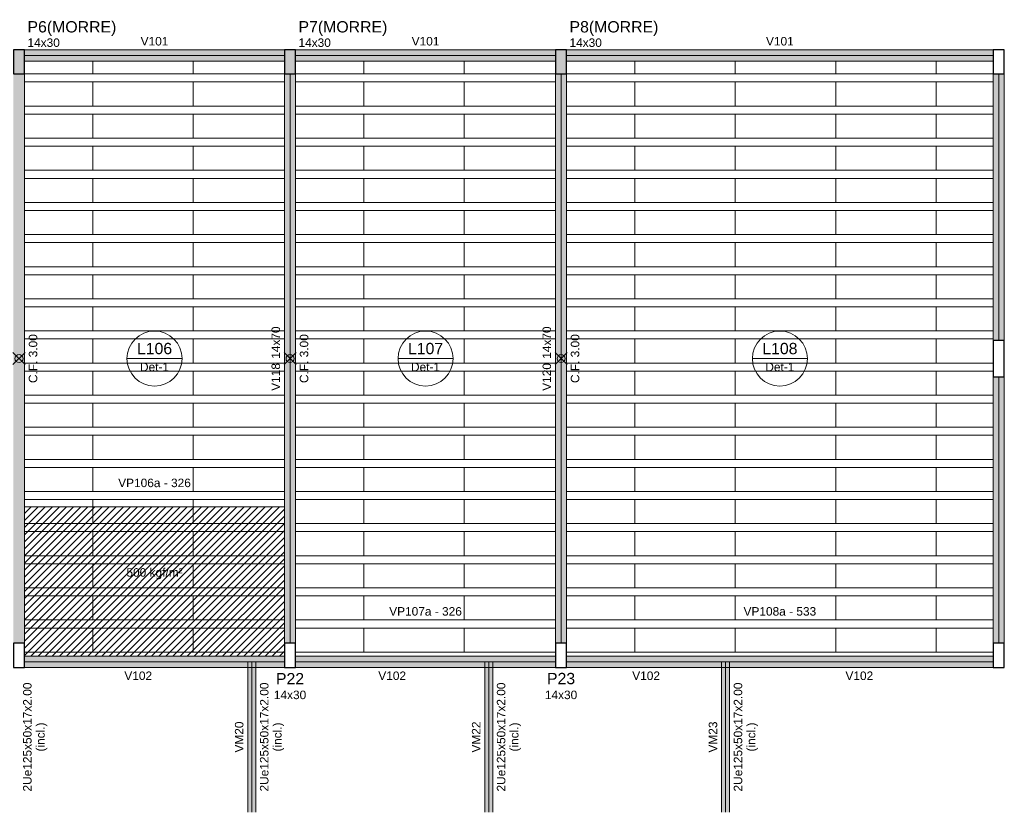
# Model space of a CAD drawing. Header units: millimetres. Extents: x 10906 to 25863, y 1966 to 4861.
# Tile 95 of 163: x 11477 to 11502, y 2960 to 2980. Entities that reach past the tile are written whole.
import ezdxf

# ---------------------------------------------------------------- set-up
doc = ezdxf.new("R2010")
doc.units = ezdxf.units.MM
for name, color, linetype, lineweight in [('CR-Paredes', 7, 'Continuous', 5), ('CR-Textos dos elementos', 4, 'Continuous', 30), ('FO-Contraflechas', 7, 'Continuous', 5), ('FO-Eixos', 5, 'Continuous', 5), ('FO-Hachura pilar que morre', 106, 'Continuous', 5), ('FO-Hachura viga', 41, 'Continuous', 5), ('FO-Hachura viga genérica inclinada', 243, 'Continuous', 5), ('FO-Hachuras das lajes', 1, 'Continuous', 20), ('FO-Pilares', 4, 'Continuous', 30), ('FO-Textos das lajes', 3, 'Continuous', 20), ('FO-Textos das vigas', 7, 'Continuous', 5), ('FO-Textos dos pilares', 7, 'Continuous', 5), ('FO-Vigas', 1, 'Continuous', 20), ('FO-Vigas genéricas', 1, 'Continuous', 20)]:
    doc.layers.add(name, color=color, linetype=linetype, lineweight=lineweight)
doc.styles.add('Arial', font='arial.ttf')

msp = doc.modelspace()

# ---------------------------------------------------------------- hatches: boundary and pattern name
at = {"layer": 'CR-Paredes', "linetype": 'Continuous'}
h = msp.add_hatch(dxfattribs=at)
h.set_pattern_fill('ANSI31', color=256, style=0)
h.set_pattern_definition([(45, (11419.78654, 2929.25891), (-0.08838835, 0.08838835), [])])
h.paths.add_polyline_path([(11477.42654, 2963.89891), (11483.89654, 2963.89891), (11483.89654, 2967.61391), (11477.42654, 2967.61391), (11477.42654, 2963.89891)])
at = {"layer": 'FO-Hachura pilar que morre', "linetype": 'Continuous'}
for points in [[(11477.14654, 2978.39891), (11477.28654, 2978.39891), (11477.42654, 2978.39891), (11477.42654, 2978.69891), (11477.42654, 2978.99891), (11477.28654, 2978.99891), (11477.14654, 2978.99891), (11477.14654, 2978.69891)], [(11483.89654, 2978.39891), (11484.03654, 2978.39891), (11484.17654, 2978.39891), (11484.17654, 2978.69891), (11484.17654, 2978.99891), (11484.03654, 2978.99891), (11483.89654, 2978.99891), (11483.89654, 2978.69891)], [(11490.64654, 2978.39891), (11490.78654, 2978.39891), (11490.92654, 2978.39891), (11490.92654, 2978.69891), (11490.92654, 2978.99891), (11490.78654, 2978.99891), (11490.64654, 2978.99891), (11490.64654, 2978.69891)]]:
    msp.add_hatch(color=256, dxfattribs=at).paths.add_polyline_path(points)
at = {"layer": 'FO-Hachura viga', "linetype": 'Continuous'}
for points in [[(11483.89654, 2978.99891), (11483.89654, 2978.99891), (11477.42654, 2978.99891), (11477.42654, 2978.71891), (11483.89654, 2978.71891), (11483.89654, 2978.99891)], [(11490.64654, 2978.99891), (11490.64654, 2978.99891), (11484.17654, 2978.99891), (11484.17654, 2978.71891), (11490.64654, 2978.71891), (11490.64654, 2978.99891)], [(11501.54654, 2978.99891), (11501.54654, 2978.99891), (11490.92654, 2978.99891), (11490.92654, 2978.71891), (11501.54654, 2978.71891), (11501.54654, 2978.99891)], [(11477.42654, 2978.39891), (11477.42654, 2978.39891), (11477.14654, 2978.39891), (11477.14654, 2964.21891), (11477.42654, 2964.21891), (11477.42654, 2978.39891)], [(11484.17654, 2978.39891), (11484.17654, 2978.39891), (11483.89654, 2978.39891), (11483.89654, 2964.21891), (11484.17654, 2964.21891), (11484.17654, 2978.39891)], [(11490.92654, 2978.39891), (11490.92654, 2978.39891), (11490.64654, 2978.39891), (11490.64654, 2964.21891), (11490.92654, 2964.21891), (11490.92654, 2978.39891)], [(11501.82654, 2978.39891), (11501.82654, 2978.39891), (11501.54654, 2978.39891), (11501.54654, 2971.75891), (11501.82654, 2971.75891), (11501.82654, 2978.39891)], [(11501.82654, 2970.85891), (11501.82654, 2970.85891), (11501.54654, 2970.85891), (11501.54654, 2964.21891), (11501.82654, 2964.21891), (11501.82654, 2970.85891)], [(11483.08454, 2963.89891), (11483.08454, 2963.89891), (11477.42654, 2963.89891), (11477.42654, 2963.61891), (11483.08454, 2963.61891), (11483.08454, 2963.89891)], [(11483.89654, 2963.89871), (11483.89654, 2963.89871), (11483.08454, 2963.89871), (11483.08454, 2963.61891), (11483.89654, 2963.61891), (11483.89654, 2963.89871)], [(11488.98454, 2963.89891), (11488.98454, 2963.89891), (11484.17654, 2963.89891), (11484.17654, 2963.61891), (11488.98454, 2963.61891), (11488.98454, 2963.89891)], [(11490.64654, 2963.89891), (11490.64654, 2963.89891), (11488.98454, 2963.89891), (11488.98454, 2963.61891), (11490.64654, 2963.61891), (11490.64654, 2963.89891)], [(11494.88454, 2963.89891), (11494.88454, 2963.89891), (11490.92654, 2963.89891), (11490.92654, 2963.61891), (11494.88454, 2963.61891), (11494.88454, 2963.89891)], [(11501.54654, 2963.89891), (11501.54654, 2963.89891), (11494.88454, 2963.89891), (11494.88454, 2963.61891), (11501.54654, 2963.61891), (11501.54654, 2963.89891)]]:
    msp.add_hatch(color=256, dxfattribs=at).paths.add_polyline_path(points)
at = {"layer": 'FO-Hachura viga genérica inclinada', "linetype": 'Continuous'}
for points in [[(11483.18454, 2963.75891), (11483.18454, 2963.75891), (11482.98454, 2963.75891), (11482.98454, 2960.00891), (11483.18454, 2960.00891), (11483.18454, 2963.75891)], [(11489.08454, 2963.75891), (11489.08454, 2963.75891), (11488.88454, 2963.75891), (11488.88454, 2960.00891), (11489.08454, 2960.00891), (11489.08454, 2963.75891)], [(11494.98454, 2963.75891), (11494.98454, 2963.75891), (11494.78454, 2963.75891), (11494.78454, 2960.00891), (11494.98454, 2960.00891), (11494.98454, 2963.75891)]]:
    msp.add_hatch(color=256, dxfattribs=at).paths.add_polyline_path(points)

# ---------------------------------------------------------------- linework, layer by layer
at = {"layer": 'CR-Paredes'}
msp.add_lwpolyline([(11477.42654, 2963.89891), (11483.89654, 2963.89891), (11483.89654, 2967.61391), (11477.42654, 2967.61391), (11477.42654, 2963.89891)], close=True, dxfattribs=at)
at = {"layer": 'FO-Contraflechas'}
for p, q in [((11477.13654, 2971.15891), (11477.43654, 2971.45891)), ((11477.43654, 2971.15891), (11477.13654, 2971.45891)), ((11483.88654, 2971.15891), (11484.18654, 2971.45891)), ((11484.18654, 2971.15891), (11483.88654, 2971.45891)), ((11490.63654, 2971.15891), (11490.93654, 2971.45891)), ((11490.93654, 2971.15891), (11490.63654, 2971.45891))]:
    msp.add_line(p, q, dxfattribs=at)
for centre in [(11477.28654, 2971.30891), (11484.03654, 2971.30891), (11490.78654, 2971.30891)]:
    msp.add_circle(centre, 0.1, dxfattribs=at)
at = {"layer": 'FO-Eixos'}
for p, q in [((11477.42654, 2978.85891), (11483.89654, 2978.85891)), ((11484.17654, 2978.85891), (11490.64654, 2978.85891)), ((11490.92654, 2978.85891), (11501.54654, 2978.85891)), ((11484.03654, 2964.21891), (11484.03654, 2978.39891)), ((11490.78654, 2964.21891), (11490.78654, 2978.39891)), ((11501.68654, 2971.75891), (11501.68654, 2978.39891)), ((11501.68654, 2964.21891), (11501.68654, 2970.85891)), ((11477.42654, 2963.75891), (11483.08454, 2963.75891)), ((11483.08454, 2963.75891), (11483.89654, 2963.75891)), ((11483.08454, 2960.00891), (11483.08454, 2963.75891)), ((11484.17654, 2963.75891), (11488.98454, 2963.75891)), ((11488.98454, 2963.75891), (11490.64654, 2963.75891)), ((11488.98454, 2960.00891), (11488.98454, 2963.75891)), ((11490.92654, 2963.75891), (11494.88454, 2963.75891)), ((11494.88454, 2963.75891), (11501.54654, 2963.75891)), ((11494.88454, 2960.00891), (11494.88454, 2963.75891))]:
    msp.add_line(p, q, dxfattribs=at)
for points in [[(11477.42654, 2978.39891), (11479.12654, 2978.39891), (11479.12654, 2978.71891)], [(11479.12654, 2978.71891), (11479.12654, 2978.39891), (11481.62654, 2978.39891), (11481.62654, 2978.71891)], [(11481.62654, 2978.71891), (11481.62654, 2978.39891), (11483.89654, 2978.39891)], [(11484.17654, 2978.39891), (11485.87654, 2978.39891), (11485.87654, 2978.71891)], [(11485.87654, 2978.71891), (11485.87654, 2978.39891), (11488.37654, 2978.39891), (11488.37654, 2978.71891)], [(11488.37654, 2978.71891), (11488.37654, 2978.39891), (11490.64654, 2978.39891)], [(11490.92654, 2978.39891), (11492.62654, 2978.39891), (11492.62654, 2978.71891)], [(11492.62654, 2978.71891), (11492.62654, 2978.39891), (11495.12654, 2978.39891), (11495.12654, 2978.71891)], [(11495.12654, 2978.71891), (11495.12654, 2978.39891), (11497.62654, 2978.39891), (11497.62654, 2978.71891)], [(11497.62654, 2978.71891), (11497.62654, 2978.39891), (11500.12654, 2978.39891), (11500.12654, 2978.71891)], [(11500.12654, 2978.71891), (11500.12654, 2978.39891), (11501.54654, 2978.39891)], [(11477.42654, 2977.59891), (11479.12654, 2977.59891), (11479.12654, 2978.19891), (11477.42654, 2978.19891)], [(11483.89654, 2978.19891), (11481.62654, 2978.19891), (11481.62654, 2977.59891), (11483.89654, 2977.59891)], [(11484.17654, 2977.59891), (11485.87654, 2977.59891), (11485.87654, 2978.19891), (11484.17654, 2978.19891)], [(11490.64654, 2978.19891), (11488.37654, 2978.19891), (11488.37654, 2977.59891), (11490.64654, 2977.59891)], [(11490.92654, 2977.59891), (11492.62654, 2977.59891), (11492.62654, 2978.19891), (11490.92654, 2978.19891)], [(11501.54654, 2978.19891), (11500.12654, 2978.19891), (11500.12654, 2977.59891), (11501.54654, 2977.59891)], [(11477.42654, 2976.79891), (11479.12654, 2976.79891), (11479.12654, 2977.39891), (11477.42654, 2977.39891)], [(11483.89654, 2977.39891), (11481.62654, 2977.39891), (11481.62654, 2976.79891), (11483.89654, 2976.79891)], [(11484.17654, 2976.79891), (11485.87654, 2976.79891), (11485.87654, 2977.39891), (11484.17654, 2977.39891)], [(11490.64654, 2977.39891), (11488.37654, 2977.39891), (11488.37654, 2976.79891), (11490.64654, 2976.79891)], [(11490.92654, 2976.79891), (11492.62654, 2976.79891), (11492.62654, 2977.39891), (11490.92654, 2977.39891)], [(11501.54654, 2977.39891), (11500.12654, 2977.39891), (11500.12654, 2976.79891), (11501.54654, 2976.79891)], [(11477.42654, 2975.99891), (11479.12654, 2975.99891), (11479.12654, 2976.59891), (11477.42654, 2976.59891)], [(11483.89654, 2976.59891), (11481.62654, 2976.59891), (11481.62654, 2975.99891), (11483.89654, 2975.99891)], [(11484.17654, 2975.99891), (11485.87654, 2975.99891), (11485.87654, 2976.59891), (11484.17654, 2976.59891)], [(11490.64654, 2976.59891), (11488.37654, 2976.59891), (11488.37654, 2975.99891), (11490.64654, 2975.99891)], [(11490.92654, 2975.99891), (11492.62654, 2975.99891), (11492.62654, 2976.59891), (11490.92654, 2976.59891)], [(11501.54654, 2976.59891), (11500.12654, 2976.59891), (11500.12654, 2975.99891), (11501.54654, 2975.99891)], [(11477.42654, 2975.19891), (11479.12654, 2975.19891), (11479.12654, 2975.79891), (11477.42654, 2975.79891)], [(11483.89654, 2975.79891), (11481.62654, 2975.79891), (11481.62654, 2975.19891), (11483.89654, 2975.19891)], [(11484.17654, 2975.19891), (11485.87654, 2975.19891), (11485.87654, 2975.79891), (11484.17654, 2975.79891)], [(11490.64654, 2975.79891), (11488.37654, 2975.79891), (11488.37654, 2975.19891), (11490.64654, 2975.19891)], [(11490.92654, 2975.19891), (11492.62654, 2975.19891), (11492.62654, 2975.79891), (11490.92654, 2975.79891)], [(11501.54654, 2975.79891), (11500.12654, 2975.79891), (11500.12654, 2975.19891), (11501.54654, 2975.19891)], [(11477.42654, 2974.39891), (11479.12654, 2974.39891), (11479.12654, 2974.99891), (11477.42654, 2974.99891)], [(11483.89654, 2974.99891), (11481.62654, 2974.99891), (11481.62654, 2974.39891), (11483.89654, 2974.39891)], [(11484.17654, 2974.39891), (11485.87654, 2974.39891), (11485.87654, 2974.99891), (11484.17654, 2974.99891)], [(11490.64654, 2974.99891), (11488.37654, 2974.99891), (11488.37654, 2974.39891), (11490.64654, 2974.39891)], [(11490.92654, 2974.39891), (11492.62654, 2974.39891), (11492.62654, 2974.99891), (11490.92654, 2974.99891)], [(11501.54654, 2974.99891), (11500.12654, 2974.99891), (11500.12654, 2974.39891), (11501.54654, 2974.39891)], [(11477.42654, 2973.59891), (11479.12654, 2973.59891), (11479.12654, 2974.19891), (11477.42654, 2974.19891)], [(11483.89654, 2974.19891), (11481.62654, 2974.19891), (11481.62654, 2973.59891), (11483.89654, 2973.59891)], [(11484.17654, 2973.59891), (11485.87654, 2973.59891), (11485.87654, 2974.19891), (11484.17654, 2974.19891)], [(11490.64654, 2974.19891), (11488.37654, 2974.19891), (11488.37654, 2973.59891), (11490.64654, 2973.59891)], [(11490.92654, 2973.59891), (11492.62654, 2973.59891), (11492.62654, 2974.19891), (11490.92654, 2974.19891)], [(11501.54654, 2974.19891), (11500.12654, 2974.19891), (11500.12654, 2973.59891), (11501.54654, 2973.59891)], [(11477.42654, 2972.79891), (11479.12654, 2972.79891), (11479.12654, 2973.39891), (11477.42654, 2973.39891)], [(11483.89654, 2973.39891), (11481.62654, 2973.39891), (11481.62654, 2972.79891), (11483.89654, 2972.79891)], [(11484.17654, 2972.79891), (11485.87654, 2972.79891), (11485.87654, 2973.39891), (11484.17654, 2973.39891)], [(11490.64654, 2973.39891), (11488.37654, 2973.39891), (11488.37654, 2972.79891), (11490.64654, 2972.79891)], [(11490.92654, 2972.79891), (11492.62654, 2972.79891), (11492.62654, 2973.39891), (11490.92654, 2973.39891)], [(11501.54654, 2973.39891), (11500.12654, 2973.39891), (11500.12654, 2972.79891), (11501.54654, 2972.79891)], [(11477.42654, 2971.99891), (11479.12654, 2971.99891), (11479.12654, 2972.59891), (11477.42654, 2972.59891)], [(11483.89654, 2972.59891), (11481.62654, 2972.59891), (11481.62654, 2971.99891), (11483.89654, 2971.99891)], [(11484.17654, 2971.99891), (11485.87654, 2971.99891), (11485.87654, 2972.59891), (11484.17654, 2972.59891)], [(11490.64654, 2972.59891), (11488.37654, 2972.59891), (11488.37654, 2971.99891), (11490.64654, 2971.99891)], [(11490.92654, 2971.99891), (11492.62654, 2971.99891), (11492.62654, 2972.59891), (11490.92654, 2972.59891)], [(11501.54654, 2972.59891), (11500.12654, 2972.59891), (11500.12654, 2971.99891), (11501.54654, 2971.99891)], [(11477.42654, 2971.19891), (11479.12654, 2971.19891), (11479.12654, 2971.79891), (11477.42654, 2971.79891)], [(11483.89654, 2971.79891), (11481.62654, 2971.79891), (11481.62654, 2971.19891), (11483.89654, 2971.19891)], [(11484.17654, 2971.19891), (11485.87654, 2971.19891), (11485.87654, 2971.79891), (11484.17654, 2971.79891)], [(11490.64654, 2971.79891), (11488.37654, 2971.79891), (11488.37654, 2971.19891), (11490.64654, 2971.19891)], [(11490.92654, 2971.19891), (11492.62654, 2971.19891), (11492.62654, 2971.79891), (11490.92654, 2971.79891)], [(11501.54654, 2971.79891), (11500.12654, 2971.79891), (11500.12654, 2971.19891), (11501.54654, 2971.19891)], [(11477.42654, 2970.39891), (11479.12654, 2970.39891), (11479.12654, 2970.99891), (11477.42654, 2970.99891)], [(11483.89654, 2970.99891), (11481.62654, 2970.99891), (11481.62654, 2970.39891), (11483.89654, 2970.39891)], [(11484.17654, 2970.39891), (11485.87654, 2970.39891), (11485.87654, 2970.99891), (11484.17654, 2970.99891)], [(11490.64654, 2970.99891), (11488.37654, 2970.99891), (11488.37654, 2970.39891), (11490.64654, 2970.39891)], [(11490.92654, 2970.39891), (11492.62654, 2970.39891), (11492.62654, 2970.99891), (11490.92654, 2970.99891)], [(11501.54654, 2970.99891), (11500.12654, 2970.99891), (11500.12654, 2970.39891), (11501.54654, 2970.39891)], [(11477.42654, 2969.59891), (11479.12654, 2969.59891), (11479.12654, 2970.19891), (11477.42654, 2970.19891)], [(11483.89654, 2970.19891), (11481.62654, 2970.19891), (11481.62654, 2969.59891), (11483.89654, 2969.59891)], [(11484.17654, 2969.59891), (11485.87654, 2969.59891), (11485.87654, 2970.19891), (11484.17654, 2970.19891)], [(11490.64654, 2970.19891), (11488.37654, 2970.19891), (11488.37654, 2969.59891), (11490.64654, 2969.59891)], [(11490.92654, 2969.59891), (11492.62654, 2969.59891), (11492.62654, 2970.19891), (11490.92654, 2970.19891)], [(11501.54654, 2970.19891), (11500.12654, 2970.19891), (11500.12654, 2969.59891), (11501.54654, 2969.59891)], [(11477.42654, 2968.79891), (11479.12654, 2968.79891), (11479.12654, 2969.39891), (11477.42654, 2969.39891)], [(11483.89654, 2969.39891), (11481.62654, 2969.39891), (11481.62654, 2968.79891), (11483.89654, 2968.79891)], [(11484.17654, 2968.79891), (11485.87654, 2968.79891), (11485.87654, 2969.39891), (11484.17654, 2969.39891)], [(11490.64654, 2969.39891), (11488.37654, 2969.39891), (11488.37654, 2968.79891), (11490.64654, 2968.79891)], [(11490.92654, 2968.79891), (11492.62654, 2968.79891), (11492.62654, 2969.39891), (11490.92654, 2969.39891)], [(11501.54654, 2969.39891), (11500.12654, 2969.39891), (11500.12654, 2968.79891), (11501.54654, 2968.79891)], [(11477.42654, 2967.99891), (11479.12654, 2967.99891), (11479.12654, 2968.59891), (11477.42654, 2968.59891)], [(11483.89654, 2968.59891), (11481.62654, 2968.59891), (11481.62654, 2967.99891), (11483.89654, 2967.99891)], [(11484.17654, 2967.99891), (11485.87654, 2967.99891), (11485.87654, 2968.59891), (11484.17654, 2968.59891)], [(11490.64654, 2968.59891), (11488.37654, 2968.59891), (11488.37654, 2967.99891), (11490.64654, 2967.99891)], [(11490.92654, 2967.99891), (11492.62654, 2967.99891), (11492.62654, 2968.59891), (11490.92654, 2968.59891)], [(11501.54654, 2968.59891), (11500.12654, 2968.59891), (11500.12654, 2967.99891), (11501.54654, 2967.99891)], [(11477.42654, 2967.19891), (11479.12654, 2967.19891), (11479.12654, 2967.79891), (11477.42654, 2967.79891)], [(11483.89654, 2967.79891), (11481.62654, 2967.79891), (11481.62654, 2967.19891), (11483.89654, 2967.19891)], [(11484.17654, 2967.19891), (11485.87654, 2967.19891), (11485.87654, 2967.79891), (11484.17654, 2967.79891)], [(11490.64654, 2967.79891), (11488.37654, 2967.79891), (11488.37654, 2967.19891), (11490.64654, 2967.19891)], [(11490.92654, 2967.19891), (11492.62654, 2967.19891), (11492.62654, 2967.79891), (11490.92654, 2967.79891)], [(11501.54654, 2967.79891), (11500.12654, 2967.79891), (11500.12654, 2967.19891), (11501.54654, 2967.19891)], [(11477.42654, 2966.39891), (11479.12654, 2966.39891), (11479.12654, 2966.99891), (11477.42654, 2966.99891)], [(11483.89654, 2966.99891), (11481.62654, 2966.99891), (11481.62654, 2966.39891), (11483.89654, 2966.39891)], [(11484.17654, 2966.39891), (11485.87654, 2966.39891), (11485.87654, 2966.99891), (11484.17654, 2966.99891)], [(11490.64654, 2966.99891), (11488.37654, 2966.99891), (11488.37654, 2966.39891), (11490.64654, 2966.39891)], [(11490.92654, 2966.39891), (11492.62654, 2966.39891), (11492.62654, 2966.99891), (11490.92654, 2966.99891)], [(11501.54654, 2966.99891), (11500.12654, 2966.99891), (11500.12654, 2966.39891), (11501.54654, 2966.39891)], [(11477.42654, 2965.59891), (11479.12654, 2965.59891), (11479.12654, 2966.19891), (11477.42654, 2966.19891)], [(11483.89654, 2966.19891), (11481.62654, 2966.19891), (11481.62654, 2965.59891), (11483.89654, 2965.59891)], [(11484.17654, 2965.59891), (11485.87654, 2965.59891), (11485.87654, 2966.19891), (11484.17654, 2966.19891)], [(11490.64654, 2966.19891), (11488.37654, 2966.19891), (11488.37654, 2965.59891), (11490.64654, 2965.59891)], [(11490.92654, 2965.59891), (11492.62654, 2965.59891), (11492.62654, 2966.19891), (11490.92654, 2966.19891)], [(11501.54654, 2966.19891), (11500.12654, 2966.19891), (11500.12654, 2965.59891), (11501.54654, 2965.59891)], [(11477.42654, 2964.79891), (11479.12654, 2964.79891), (11479.12654, 2965.39891), (11477.42654, 2965.39891)], [(11483.89654, 2965.39891), (11481.62654, 2965.39891), (11481.62654, 2964.79891), (11483.89654, 2964.79891)], [(11484.17654, 2964.79891), (11485.87654, 2964.79891), (11485.87654, 2965.39891), (11484.17654, 2965.39891)], [(11490.64654, 2965.39891), (11488.37654, 2965.39891), (11488.37654, 2964.79891), (11490.64654, 2964.79891)], [(11490.92654, 2964.79891), (11492.62654, 2964.79891), (11492.62654, 2965.39891), (11490.92654, 2965.39891)], [(11501.54654, 2965.39891), (11500.12654, 2965.39891), (11500.12654, 2964.79891), (11501.54654, 2964.79891)], [(11477.42654, 2963.99891), (11479.12654, 2963.99891), (11479.12654, 2964.59891), (11477.42654, 2964.59891)], [(11483.89654, 2964.59891), (11481.62654, 2964.59891), (11481.62654, 2963.99891), (11483.89654, 2963.99891)], [(11484.17654, 2963.99891), (11485.87654, 2963.99891), (11485.87654, 2964.59891), (11484.17654, 2964.59891)], [(11490.64654, 2964.59891), (11488.37654, 2964.59891), (11488.37654, 2963.99891), (11490.64654, 2963.99891)], [(11490.92654, 2963.99891), (11492.62654, 2963.99891), (11492.62654, 2964.59891), (11490.92654, 2964.59891)], [(11501.54654, 2964.59891), (11500.12654, 2964.59891), (11500.12654, 2963.99891), (11501.54654, 2963.99891)]]:
    msp.add_lwpolyline(points, dxfattribs=at)
for points in [[(11479.12654, 2977.59891), (11481.62654, 2977.59891), (11481.62654, 2978.19891), (11479.12654, 2978.19891), (11479.12654, 2977.59891)], [(11485.87654, 2977.59891), (11488.37654, 2977.59891), (11488.37654, 2978.19891), (11485.87654, 2978.19891), (11485.87654, 2977.59891)], [(11492.62654, 2977.59891), (11495.12654, 2977.59891), (11495.12654, 2978.19891), (11492.62654, 2978.19891), (11492.62654, 2977.59891)], [(11495.12654, 2977.59891), (11497.62654, 2977.59891), (11497.62654, 2978.19891), (11495.12654, 2978.19891), (11495.12654, 2977.59891)], [(11497.62654, 2977.59891), (11500.12654, 2977.59891), (11500.12654, 2978.19891), (11497.62654, 2978.19891), (11497.62654, 2977.59891)], [(11479.12654, 2976.79891), (11481.62654, 2976.79891), (11481.62654, 2977.39891), (11479.12654, 2977.39891), (11479.12654, 2976.79891)], [(11485.87654, 2976.79891), (11488.37654, 2976.79891), (11488.37654, 2977.39891), (11485.87654, 2977.39891), (11485.87654, 2976.79891)], [(11492.62654, 2976.79891), (11495.12654, 2976.79891), (11495.12654, 2977.39891), (11492.62654, 2977.39891), (11492.62654, 2976.79891)], [(11495.12654, 2976.79891), (11497.62654, 2976.79891), (11497.62654, 2977.39891), (11495.12654, 2977.39891), (11495.12654, 2976.79891)], [(11497.62654, 2976.79891), (11500.12654, 2976.79891), (11500.12654, 2977.39891), (11497.62654, 2977.39891), (11497.62654, 2976.79891)], [(11479.12654, 2975.99891), (11481.62654, 2975.99891), (11481.62654, 2976.59891), (11479.12654, 2976.59891), (11479.12654, 2975.99891)], [(11485.87654, 2975.99891), (11488.37654, 2975.99891), (11488.37654, 2976.59891), (11485.87654, 2976.59891), (11485.87654, 2975.99891)], [(11492.62654, 2975.99891), (11495.12654, 2975.99891), (11495.12654, 2976.59891), (11492.62654, 2976.59891), (11492.62654, 2975.99891)], [(11495.12654, 2975.99891), (11497.62654, 2975.99891), (11497.62654, 2976.59891), (11495.12654, 2976.59891), (11495.12654, 2975.99891)], [(11497.62654, 2975.99891), (11500.12654, 2975.99891), (11500.12654, 2976.59891), (11497.62654, 2976.59891), (11497.62654, 2975.99891)], [(11479.12654, 2975.19891), (11481.62654, 2975.19891), (11481.62654, 2975.79891), (11479.12654, 2975.79891), (11479.12654, 2975.19891)], [(11485.87654, 2975.19891), (11488.37654, 2975.19891), (11488.37654, 2975.79891), (11485.87654, 2975.79891), (11485.87654, 2975.19891)], [(11492.62654, 2975.19891), (11495.12654, 2975.19891), (11495.12654, 2975.79891), (11492.62654, 2975.79891), (11492.62654, 2975.19891)], [(11495.12654, 2975.19891), (11497.62654, 2975.19891), (11497.62654, 2975.79891), (11495.12654, 2975.79891), (11495.12654, 2975.19891)], [(11497.62654, 2975.19891), (11500.12654, 2975.19891), (11500.12654, 2975.79891), (11497.62654, 2975.79891), (11497.62654, 2975.19891)], [(11479.12654, 2974.39891), (11481.62654, 2974.39891), (11481.62654, 2974.99891), (11479.12654, 2974.99891), (11479.12654, 2974.39891)], [(11485.87654, 2974.39891), (11488.37654, 2974.39891), (11488.37654, 2974.99891), (11485.87654, 2974.99891), (11485.87654, 2974.39891)], [(11492.62654, 2974.39891), (11495.12654, 2974.39891), (11495.12654, 2974.99891), (11492.62654, 2974.99891), (11492.62654, 2974.39891)], [(11495.12654, 2974.39891), (11497.62654, 2974.39891), (11497.62654, 2974.99891), (11495.12654, 2974.99891), (11495.12654, 2974.39891)], [(11497.62654, 2974.39891), (11500.12654, 2974.39891), (11500.12654, 2974.99891), (11497.62654, 2974.99891), (11497.62654, 2974.39891)], [(11479.12654, 2973.59891), (11481.62654, 2973.59891), (11481.62654, 2974.19891), (11479.12654, 2974.19891), (11479.12654, 2973.59891)], [(11485.87654, 2973.59891), (11488.37654, 2973.59891), (11488.37654, 2974.19891), (11485.87654, 2974.19891), (11485.87654, 2973.59891)], [(11492.62654, 2973.59891), (11495.12654, 2973.59891), (11495.12654, 2974.19891), (11492.62654, 2974.19891), (11492.62654, 2973.59891)], [(11495.12654, 2973.59891), (11497.62654, 2973.59891), (11497.62654, 2974.19891), (11495.12654, 2974.19891), (11495.12654, 2973.59891)], [(11497.62654, 2973.59891), (11500.12654, 2973.59891), (11500.12654, 2974.19891), (11497.62654, 2974.19891), (11497.62654, 2973.59891)], [(11479.12654, 2972.79891), (11481.62654, 2972.79891), (11481.62654, 2973.39891), (11479.12654, 2973.39891), (11479.12654, 2972.79891)], [(11485.87654, 2972.79891), (11488.37654, 2972.79891), (11488.37654, 2973.39891), (11485.87654, 2973.39891), (11485.87654, 2972.79891)], [(11492.62654, 2972.79891), (11495.12654, 2972.79891), (11495.12654, 2973.39891), (11492.62654, 2973.39891), (11492.62654, 2972.79891)], [(11495.12654, 2972.79891), (11497.62654, 2972.79891), (11497.62654, 2973.39891), (11495.12654, 2973.39891), (11495.12654, 2972.79891)], [(11497.62654, 2972.79891), (11500.12654, 2972.79891), (11500.12654, 2973.39891), (11497.62654, 2973.39891), (11497.62654, 2972.79891)], [(11479.12654, 2971.99891), (11481.62654, 2971.99891), (11481.62654, 2972.59891), (11479.12654, 2972.59891), (11479.12654, 2971.99891)], [(11485.87654, 2971.99891), (11488.37654, 2971.99891), (11488.37654, 2972.59891), (11485.87654, 2972.59891), (11485.87654, 2971.99891)], [(11492.62654, 2971.99891), (11495.12654, 2971.99891), (11495.12654, 2972.59891), (11492.62654, 2972.59891), (11492.62654, 2971.99891)], [(11495.12654, 2971.99891), (11497.62654, 2971.99891), (11497.62654, 2972.59891), (11495.12654, 2972.59891), (11495.12654, 2971.99891)], [(11497.62654, 2971.99891), (11500.12654, 2971.99891), (11500.12654, 2972.59891), (11497.62654, 2972.59891), (11497.62654, 2971.99891)], [(11479.12654, 2971.19891), (11481.62654, 2971.19891), (11481.62654, 2971.79891), (11479.12654, 2971.79891), (11479.12654, 2971.19891)], [(11485.87654, 2971.19891), (11488.37654, 2971.19891), (11488.37654, 2971.79891), (11485.87654, 2971.79891), (11485.87654, 2971.19891)], [(11492.62654, 2971.19891), (11495.12654, 2971.19891), (11495.12654, 2971.79891), (11492.62654, 2971.79891), (11492.62654, 2971.19891)], [(11495.12654, 2971.19891), (11497.62654, 2971.19891), (11497.62654, 2971.79891), (11495.12654, 2971.79891), (11495.12654, 2971.19891)], [(11497.62654, 2971.19891), (11500.12654, 2971.19891), (11500.12654, 2971.79891), (11497.62654, 2971.79891), (11497.62654, 2971.19891)], [(11479.12654, 2970.39891), (11481.62654, 2970.39891), (11481.62654, 2970.99891), (11479.12654, 2970.99891), (11479.12654, 2970.39891)], [(11485.87654, 2970.39891), (11488.37654, 2970.39891), (11488.37654, 2970.99891), (11485.87654, 2970.99891), (11485.87654, 2970.39891)], [(11492.62654, 2970.39891), (11495.12654, 2970.39891), (11495.12654, 2970.99891), (11492.62654, 2970.99891), (11492.62654, 2970.39891)], [(11495.12654, 2970.39891), (11497.62654, 2970.39891), (11497.62654, 2970.99891), (11495.12654, 2970.99891), (11495.12654, 2970.39891)], [(11497.62654, 2970.39891), (11500.12654, 2970.39891), (11500.12654, 2970.99891), (11497.62654, 2970.99891), (11497.62654, 2970.39891)], [(11479.12654, 2969.59891), (11481.62654, 2969.59891), (11481.62654, 2970.19891), (11479.12654, 2970.19891), (11479.12654, 2969.59891)], [(11485.87654, 2969.59891), (11488.37654, 2969.59891), (11488.37654, 2970.19891), (11485.87654, 2970.19891), (11485.87654, 2969.59891)], [(11492.62654, 2969.59891), (11495.12654, 2969.59891), (11495.12654, 2970.19891), (11492.62654, 2970.19891), (11492.62654, 2969.59891)], [(11495.12654, 2969.59891), (11497.62654, 2969.59891), (11497.62654, 2970.19891), (11495.12654, 2970.19891), (11495.12654, 2969.59891)], [(11497.62654, 2969.59891), (11500.12654, 2969.59891), (11500.12654, 2970.19891), (11497.62654, 2970.19891), (11497.62654, 2969.59891)], [(11479.12654, 2968.79891), (11481.62654, 2968.79891), (11481.62654, 2969.39891), (11479.12654, 2969.39891), (11479.12654, 2968.79891)], [(11485.87654, 2968.79891), (11488.37654, 2968.79891), (11488.37654, 2969.39891), (11485.87654, 2969.39891), (11485.87654, 2968.79891)], [(11492.62654, 2968.79891), (11495.12654, 2968.79891), (11495.12654, 2969.39891), (11492.62654, 2969.39891), (11492.62654, 2968.79891)], [(11495.12654, 2968.79891), (11497.62654, 2968.79891), (11497.62654, 2969.39891), (11495.12654, 2969.39891), (11495.12654, 2968.79891)], [(11497.62654, 2968.79891), (11500.12654, 2968.79891), (11500.12654, 2969.39891), (11497.62654, 2969.39891), (11497.62654, 2968.79891)], [(11479.12654, 2967.99891), (11481.62654, 2967.99891), (11481.62654, 2968.59891), (11479.12654, 2968.59891), (11479.12654, 2967.99891)], [(11485.87654, 2967.99891), (11488.37654, 2967.99891), (11488.37654, 2968.59891), (11485.87654, 2968.59891), (11485.87654, 2967.99891)], [(11492.62654, 2967.99891), (11495.12654, 2967.99891), (11495.12654, 2968.59891), (11492.62654, 2968.59891), (11492.62654, 2967.99891)], [(11495.12654, 2967.99891), (11497.62654, 2967.99891), (11497.62654, 2968.59891), (11495.12654, 2968.59891), (11495.12654, 2967.99891)], [(11497.62654, 2967.99891), (11500.12654, 2967.99891), (11500.12654, 2968.59891), (11497.62654, 2968.59891), (11497.62654, 2967.99891)], [(11479.12654, 2967.19891), (11481.62654, 2967.19891), (11481.62654, 2967.79891), (11479.12654, 2967.79891), (11479.12654, 2967.19891)], [(11485.87654, 2967.19891), (11488.37654, 2967.19891), (11488.37654, 2967.79891), (11485.87654, 2967.79891), (11485.87654, 2967.19891)], [(11492.62654, 2967.19891), (11495.12654, 2967.19891), (11495.12654, 2967.79891), (11492.62654, 2967.79891), (11492.62654, 2967.19891)], [(11495.12654, 2967.19891), (11497.62654, 2967.19891), (11497.62654, 2967.79891), (11495.12654, 2967.79891), (11495.12654, 2967.19891)], [(11497.62654, 2967.19891), (11500.12654, 2967.19891), (11500.12654, 2967.79891), (11497.62654, 2967.79891), (11497.62654, 2967.19891)], [(11479.12654, 2966.39891), (11481.62654, 2966.39891), (11481.62654, 2966.99891), (11479.12654, 2966.99891), (11479.12654, 2966.39891)], [(11485.87654, 2966.39891), (11488.37654, 2966.39891), (11488.37654, 2966.99891), (11485.87654, 2966.99891), (11485.87654, 2966.39891)], [(11492.62654, 2966.39891), (11495.12654, 2966.39891), (11495.12654, 2966.99891), (11492.62654, 2966.99891), (11492.62654, 2966.39891)], [(11495.12654, 2966.39891), (11497.62654, 2966.39891), (11497.62654, 2966.99891), (11495.12654, 2966.99891), (11495.12654, 2966.39891)], [(11497.62654, 2966.39891), (11500.12654, 2966.39891), (11500.12654, 2966.99891), (11497.62654, 2966.99891), (11497.62654, 2966.39891)], [(11479.12654, 2965.59891), (11481.62654, 2965.59891), (11481.62654, 2966.19891), (11479.12654, 2966.19891), (11479.12654, 2965.59891)], [(11485.87654, 2965.59891), (11488.37654, 2965.59891), (11488.37654, 2966.19891), (11485.87654, 2966.19891), (11485.87654, 2965.59891)], [(11492.62654, 2965.59891), (11495.12654, 2965.59891), (11495.12654, 2966.19891), (11492.62654, 2966.19891), (11492.62654, 2965.59891)], [(11495.12654, 2965.59891), (11497.62654, 2965.59891), (11497.62654, 2966.19891), (11495.12654, 2966.19891), (11495.12654, 2965.59891)], [(11497.62654, 2965.59891), (11500.12654, 2965.59891), (11500.12654, 2966.19891), (11497.62654, 2966.19891), (11497.62654, 2965.59891)], [(11479.12654, 2964.79891), (11481.62654, 2964.79891), (11481.62654, 2965.39891), (11479.12654, 2965.39891), (11479.12654, 2964.79891)], [(11485.87654, 2964.79891), (11488.37654, 2964.79891), (11488.37654, 2965.39891), (11485.87654, 2965.39891), (11485.87654, 2964.79891)], [(11492.62654, 2964.79891), (11495.12654, 2964.79891), (11495.12654, 2965.39891), (11492.62654, 2965.39891), (11492.62654, 2964.79891)], [(11495.12654, 2964.79891), (11497.62654, 2964.79891), (11497.62654, 2965.39891), (11495.12654, 2965.39891), (11495.12654, 2964.79891)], [(11497.62654, 2964.79891), (11500.12654, 2964.79891), (11500.12654, 2965.39891), (11497.62654, 2965.39891), (11497.62654, 2964.79891)], [(11479.12654, 2963.99891), (11481.62654, 2963.99891), (11481.62654, 2964.59891), (11479.12654, 2964.59891), (11479.12654, 2963.99891)], [(11485.87654, 2963.99891), (11488.37654, 2963.99891), (11488.37654, 2964.59891), (11485.87654, 2964.59891), (11485.87654, 2963.99891)], [(11492.62654, 2963.99891), (11495.12654, 2963.99891), (11495.12654, 2964.59891), (11492.62654, 2964.59891), (11492.62654, 2963.99891)], [(11495.12654, 2963.99891), (11497.62654, 2963.99891), (11497.62654, 2964.59891), (11495.12654, 2964.59891), (11495.12654, 2963.99891)], [(11497.62654, 2963.99891), (11500.12654, 2963.99891), (11500.12654, 2964.59891), (11497.62654, 2964.59891), (11497.62654, 2963.99891)]]:
    msp.add_lwpolyline(points, close=True, dxfattribs=at)
at = {"layer": 'FO-Hachuras das lajes'}
for p, q in [((11477.42654, 2978.39891), (11483.89654, 2978.39891)), ((11484.17654, 2978.39891), (11490.64654, 2978.39891)), ((11490.92654, 2978.39891), (11501.54654, 2978.39891)), ((11477.42654, 2978.19891), (11483.89654, 2978.19891)), ((11484.17654, 2978.19891), (11490.64654, 2978.19891)), ((11490.92654, 2978.19891), (11501.54654, 2978.19891)), ((11477.42654, 2977.59891), (11483.89654, 2977.59891)), ((11484.17654, 2977.59891), (11490.64654, 2977.59891)), ((11490.92654, 2977.59891), (11501.54654, 2977.59891)), ((11477.42654, 2977.39891), (11483.89654, 2977.39891)), ((11484.17654, 2977.39891), (11490.64654, 2977.39891)), ((11490.92654, 2977.39891), (11501.54654, 2977.39891)), ((11477.42654, 2976.79891), (11483.89654, 2976.79891)), ((11484.17654, 2976.79891), (11490.64654, 2976.79891)), ((11490.92654, 2976.79891), (11501.54654, 2976.79891)), ((11477.42654, 2976.59891), (11483.89654, 2976.59891)), ((11484.17654, 2976.59891), (11490.64654, 2976.59891)), ((11490.92654, 2976.59891), (11501.54654, 2976.59891)), ((11477.42654, 2975.99891), (11483.89654, 2975.99891)), ((11484.17654, 2975.99891), (11490.64654, 2975.99891)), ((11490.92654, 2975.99891), (11501.54654, 2975.99891)), ((11477.42654, 2975.79891), (11483.89654, 2975.79891)), ((11484.17654, 2975.79891), (11490.64654, 2975.79891)), ((11490.92654, 2975.79891), (11501.54654, 2975.79891)), ((11477.42654, 2975.19891), (11483.89654, 2975.19891)), ((11484.17654, 2975.19891), (11490.64654, 2975.19891)), ((11490.92654, 2975.19891), (11501.54654, 2975.19891)), ((11477.42654, 2974.99891), (11483.89654, 2974.99891)), ((11484.17654, 2974.99891), (11490.64654, 2974.99891)), ((11490.92654, 2974.99891), (11501.54654, 2974.99891)), ((11477.42654, 2974.39891), (11483.89654, 2974.39891)), ((11484.17654, 2974.39891), (11490.64654, 2974.39891)), ((11490.92654, 2974.39891), (11501.54654, 2974.39891)), ((11477.42654, 2974.19891), (11483.89654, 2974.19891)), ((11484.17654, 2974.19891), (11490.64654, 2974.19891)), ((11490.92654, 2974.19891), (11501.54654, 2974.19891)), ((11477.42654, 2973.59891), (11483.89654, 2973.59891)), ((11484.17654, 2973.59891), (11490.64654, 2973.59891)), ((11490.92654, 2973.59891), (11501.54654, 2973.59891)), ((11477.42654, 2973.39891), (11483.89654, 2973.39891)), ((11484.17654, 2973.39891), (11490.64654, 2973.39891)), ((11490.92654, 2973.39891), (11501.54654, 2973.39891)), ((11477.42654, 2972.79891), (11483.89654, 2972.79891)), ((11484.17654, 2972.79891), (11490.64654, 2972.79891)), ((11490.92654, 2972.79891), (11501.54654, 2972.79891)), ((11477.42654, 2972.59891), (11483.89654, 2972.59891)), ((11484.17654, 2972.59891), (11490.64654, 2972.59891)), ((11490.92654, 2972.59891), (11501.54654, 2972.59891)), ((11477.42654, 2971.99891), (11483.89654, 2971.99891)), ((11484.17654, 2971.99891), (11490.64654, 2971.99891)), ((11490.92654, 2971.99891), (11501.54654, 2971.99891)), ((11477.42654, 2971.79891), (11483.89654, 2971.79891)), ((11484.17654, 2971.79891), (11490.64654, 2971.79891)), ((11490.92654, 2971.79891), (11501.54654, 2971.79891)), ((11477.42654, 2971.19891), (11483.89654, 2971.19891)), ((11477.42654, 2970.99891), (11483.89654, 2970.99891)), ((11484.17654, 2971.19891), (11490.64654, 2971.19891)), ((11484.17654, 2970.99891), (11490.64654, 2970.99891)), ((11490.92654, 2971.19891), (11501.54654, 2971.19891)), ((11490.92654, 2970.99891), (11501.54654, 2970.99891)), ((11477.42654, 2970.39891), (11483.89654, 2970.39891)), ((11484.17654, 2970.39891), (11490.64654, 2970.39891)), ((11490.92654, 2970.39891), (11501.54654, 2970.39891)), ((11477.42654, 2970.19891), (11483.89654, 2970.19891)), ((11484.17654, 2970.19891), (11490.64654, 2970.19891)), ((11490.92654, 2970.19891), (11501.54654, 2970.19891)), ((11477.42654, 2969.59891), (11483.89654, 2969.59891)), ((11484.17654, 2969.59891), (11490.64654, 2969.59891)), ((11490.92654, 2969.59891), (11501.54654, 2969.59891)), ((11477.42654, 2969.39891), (11483.89654, 2969.39891)), ((11484.17654, 2969.39891), (11490.64654, 2969.39891)), ((11490.92654, 2969.39891), (11501.54654, 2969.39891)), ((11477.42654, 2968.79891), (11483.89654, 2968.79891)), ((11484.17654, 2968.79891), (11490.64654, 2968.79891)), ((11490.92654, 2968.79891), (11501.54654, 2968.79891)), ((11477.42654, 2968.59891), (11483.89654, 2968.59891)), ((11484.17654, 2968.59891), (11490.64654, 2968.59891)), ((11490.92654, 2968.59891), (11501.54654, 2968.59891)), ((11477.42654, 2967.99891), (11483.89654, 2967.99891)), ((11477.42654, 2967.79891), (11483.89654, 2967.79891)), ((11484.17654, 2967.99891), (11490.64654, 2967.99891)), ((11484.17654, 2967.79891), (11490.64654, 2967.79891)), ((11490.92654, 2967.99891), (11501.54654, 2967.99891)), ((11490.92654, 2967.79891), (11501.54654, 2967.79891)), ((11477.42654, 2967.19891), (11483.89654, 2967.19891)), ((11484.17654, 2967.19891), (11490.64654, 2967.19891)), ((11490.92654, 2967.19891), (11501.54654, 2967.19891)), ((11477.42654, 2966.99891), (11483.89654, 2966.99891)), ((11484.17654, 2966.99891), (11490.64654, 2966.99891)), ((11490.92654, 2966.99891), (11501.54654, 2966.99891)), ((11477.42654, 2966.39891), (11483.89654, 2966.39891)), ((11484.17654, 2966.39891), (11490.64654, 2966.39891)), ((11490.92654, 2966.39891), (11501.54654, 2966.39891)), ((11477.42654, 2966.19891), (11483.89654, 2966.19891)), ((11484.17654, 2966.19891), (11490.64654, 2966.19891)), ((11490.92654, 2966.19891), (11501.54654, 2966.19891)), ((11477.42654, 2965.59891), (11483.89654, 2965.59891)), ((11484.17654, 2965.59891), (11490.64654, 2965.59891)), ((11490.92654, 2965.59891), (11501.54654, 2965.59891)), ((11477.42654, 2965.39891), (11483.89654, 2965.39891)), ((11484.17654, 2965.39891), (11490.64654, 2965.39891)), ((11490.92654, 2965.39891), (11501.54654, 2965.39891)), ((11477.42654, 2964.79891), (11483.89654, 2964.79891)), ((11477.42654, 2964.59891), (11483.89654, 2964.59891)), ((11484.17654, 2964.79891), (11490.64654, 2964.79891)), ((11484.17654, 2964.59891), (11490.64654, 2964.59891)), ((11490.92654, 2964.79891), (11501.54654, 2964.79891)), ((11490.92654, 2964.59891), (11501.54654, 2964.59891)), ((11477.42654, 2963.99891), (11483.89654, 2963.99891)), ((11484.17654, 2963.99891), (11490.64654, 2963.99891)), ((11490.92654, 2963.99891), (11501.54654, 2963.99891))]:
    msp.add_line(p, q, dxfattribs=at)
at = {"layer": 'FO-Pilares'}
for points in [[(11477.14654, 2978.39891), (11477.28654, 2978.39891), (11477.42654, 2978.39891), (11477.42654, 2978.69891), (11477.42654, 2978.99891), (11477.28654, 2978.99891), (11477.14654, 2978.99891), (11477.14654, 2978.69891), (11477.14654, 2978.39891)], [(11483.89654, 2978.39891), (11484.03654, 2978.39891), (11484.17654, 2978.39891), (11484.17654, 2978.69891), (11484.17654, 2978.99891), (11484.03654, 2978.99891), (11483.89654, 2978.99891), (11483.89654, 2978.69891), (11483.89654, 2978.39891)], [(11490.64654, 2978.39891), (11490.78654, 2978.39891), (11490.92654, 2978.39891), (11490.92654, 2978.69891), (11490.92654, 2978.99891), (11490.78654, 2978.99891), (11490.64654, 2978.99891), (11490.64654, 2978.69891), (11490.64654, 2978.39891)], [(11501.54654, 2978.39891), (11501.68654, 2978.39891), (11501.82654, 2978.39891), (11501.82654, 2978.69891), (11501.82654, 2978.99891), (11501.68654, 2978.99891), (11501.54654, 2978.99891), (11501.54654, 2978.69891), (11501.54654, 2978.39891)], [(11501.54654, 2970.85891), (11501.68654, 2970.85891), (11501.82654, 2970.85891), (11501.82654, 2971.30891), (11501.82654, 2971.75891), (11501.68654, 2971.75891), (11501.54654, 2971.75891), (11501.54654, 2971.30891), (11501.54654, 2970.85891)], [(11477.14654, 2963.61891), (11477.28654, 2963.61891), (11477.42654, 2963.61891), (11477.42654, 2963.91891), (11477.42654, 2964.21891), (11477.28654, 2964.21891), (11477.14654, 2964.21891), (11477.14654, 2963.91891), (11477.14654, 2963.61891)], [(11483.89654, 2963.61891), (11484.03654, 2963.61891), (11484.17654, 2963.61891), (11484.17654, 2963.91891), (11484.17654, 2964.21891), (11484.03654, 2964.21891), (11483.89654, 2964.21891), (11483.89654, 2963.91891), (11483.89654, 2963.61891)], [(11490.64654, 2963.61891), (11490.78654, 2963.61891), (11490.92654, 2963.61891), (11490.92654, 2963.91891), (11490.92654, 2964.21891), (11490.78654, 2964.21891), (11490.64654, 2964.21891), (11490.64654, 2963.91891), (11490.64654, 2963.61891)], [(11501.54654, 2963.61891), (11501.68654, 2963.61891), (11501.82654, 2963.61891), (11501.82654, 2963.91891), (11501.82654, 2964.21891), (11501.68654, 2964.21891), (11501.54654, 2964.21891), (11501.54654, 2963.91891), (11501.54654, 2963.61891)]]:
    msp.add_lwpolyline(points, close=True, dxfattribs=at)
at = {"layer": 'FO-Textos das lajes'}
for p, q in [((11479.97613, 2971.30891), (11481.34694, 2971.30891)), ((11486.72613, 2971.30891), (11488.09694, 2971.30891)), ((11495.55113, 2971.30891), (11496.92194, 2971.30891))]:
    msp.add_line(p, q, dxfattribs=at)
for centre in [(11480.66154, 2971.30891), (11487.41154, 2971.30891), (11496.23654, 2971.30891)]:
    msp.add_circle(centre, 0.6854, dxfattribs=at)
at = {"layer": 'FO-Vigas'}
for p, q in [((11477.42654, 2978.99891), (11483.89654, 2978.99891)), ((11484.17654, 2978.99891), (11490.64654, 2978.99891)), ((11490.92654, 2978.99891), (11501.54654, 2978.99891)), ((11477.42654, 2978.71891), (11483.89654, 2978.71891)), ((11484.17654, 2978.71891), (11490.64654, 2978.71891)), ((11490.92654, 2978.71891), (11501.54654, 2978.71891)), ((11477.42654, 2964.21891), (11477.42654, 2978.39891)), ((11483.89654, 2964.21891), (11483.89654, 2978.39891)), ((11484.17654, 2964.21891), (11484.17654, 2978.39891)), ((11490.64654, 2964.21891), (11490.64654, 2978.39891)), ((11490.92654, 2964.21891), (11490.92654, 2978.39891)), ((11501.54654, 2971.75891), (11501.54654, 2978.39891)), ((11501.82654, 2971.75891), (11501.82654, 2978.39891)), ((11501.54654, 2964.21891), (11501.54654, 2970.85891)), ((11501.82654, 2964.21891), (11501.82654, 2970.85891)), ((11477.42654, 2963.89891), (11483.08454, 2963.89891)), ((11483.08454, 2963.89891), (11483.89654, 2963.89891)), ((11484.17654, 2963.89891), (11488.98454, 2963.89891)), ((11488.98454, 2963.89891), (11490.64654, 2963.89891)), ((11490.92654, 2963.89891), (11494.88454, 2963.89891)), ((11494.88454, 2963.89891), (11501.54654, 2963.89891)), ((11477.42654, 2963.61891), (11483.08454, 2963.61891)), ((11483.08454, 2963.61891), (11483.89654, 2963.61891)), ((11484.17654, 2963.61891), (11488.98454, 2963.61891)), ((11488.98454, 2963.61891), (11490.64654, 2963.61891)), ((11490.92654, 2963.61891), (11494.88454, 2963.61891)), ((11494.88454, 2963.61891), (11501.54654, 2963.61891))]:
    msp.add_line(p, q, dxfattribs=at)
at = {"layer": 'FO-Vigas genéricas'}
for p, q in [((11482.98454, 2960.00891), (11482.98454, 2963.75891)), ((11483.18454, 2960.00891), (11483.18454, 2963.75891)), ((11488.88454, 2960.00891), (11488.88454, 2963.75891)), ((11489.08454, 2960.00891), (11489.08454, 2963.75891)), ((11494.78454, 2960.00891), (11494.78454, 2963.75891)), ((11494.98454, 2960.00891), (11494.98454, 2963.75891))]:
    msp.add_line(p, q, dxfattribs=at)

# ---------------------------------------------------------------- texts
at = {"layer": 'CR-Textos dos elementos', "color": 4, "linetype": 'Continuous', "insert": (11480.66154, 2965.8136), "char_height": 0.2118, "width": 2.785217, "attachment_point": 8, "line_spacing_factor": 0.798, "style": 'Arial'}
msp.add_mtext('500 kgf/m²', dxfattribs=at)
at = {"layer": 'FO-Contraflechas', "char_height": 0.2118, "width": 2.4230525, "attachment_point": 8, "rotation": 90, "line_spacing_factor": 0.798, "style": 'Arial'}
for insert in [(11477.74424, 2971.30891), (11484.49424, 2971.30891), (11491.24424, 2971.30891)]:
    msp.add_mtext('C.F. 3.00', dxfattribs=dict(at, insert=insert))
at = {"layer": 'FO-Textos das lajes', "attachment_point": 8, "line_spacing_factor": 0.798, "style": 'Arial'}
for s, insert, char_height, width in [('L106', (11480.66154, 2971.41481), 0.2824, 1.7626525), ('L107', (11487.41154, 2971.41481), 0.2824, 1.7626525), ('L108', (11496.23654, 2971.41481), 0.2824, 1.7626525), ('Det-1', (11480.66154, 2970.99121), 0.2118, 1.4400348), ('Det-1', (11487.41154, 2970.99121), 0.2118, 1.4400348), ('Det-1', (11496.23654, 2970.99121), 0.2118, 1.4400348)]:
    msp.add_mtext(s, dxfattribs=dict(at, insert=insert, char_height=char_height, width=width))
at = {"layer": 'FO-Textos das lajes', "linetype": 'Continuous', "char_height": 0.2118, "width": 3.4946083, "attachment_point": 8, "line_spacing_factor": 0.798, "style": 'Arial'}
for s, insert in [('VP106a - 326', (11480.66154, 2968.10481)), ('VP107a - 326', (11487.41154, 2964.90481)), ('VP108a - 533', (11496.23654, 2964.90481))]:
    msp.add_mtext(s, dxfattribs=dict(at, insert=insert))
at = {"layer": 'FO-Textos das vigas', "linetype": 'Continuous', "char_height": 0.2118, "width": 1.3767997, "attachment_point": 8, "line_spacing_factor": 0.798, "style": 'Arial'}
for s, insert in [('V101', (11480.66154, 2979.10481)), ('V101', (11487.41154, 2979.10481)), ('V101', (11496.23654, 2979.10481)), ('V102', (11480.25554, 2963.30121)), ('V102', (11486.58054, 2963.30121)), ('V102', (11492.90554, 2963.30121)), ('V102', (11498.21554, 2963.30121))]:
    msp.add_mtext(s, dxfattribs=dict(at, insert=insert))
at = {"layer": 'FO-Textos das vigas', "linetype": 'Continuous', "char_height": 0.2118, "rotation": 90, "line_spacing_factor": 0.798, "style": 'Arial'}
for s, insert, width, attachment_point in [('14x70', (11483.79064, 2971.30414), 1.6009967, 7), ('14x70', (11490.54064, 2971.30414), 1.6009967, 7), ('V118', (11483.79064, 2971.19824), 1.3767997, 9), ('V120', (11490.54064, 2971.19824), 1.3767997, 9), ('2Ue125x50x17x2.00', (11477.60224, 2961.88391), 5.392226, 8), ('2Ue125x50x17x2.00', (11483.50224, 2961.88391), 5.392226, 8), ('2Ue125x50x17x2.00', (11489.40224, 2961.88391), 5.392226, 8), ('2Ue125x50x17x2.00', (11495.30224, 2961.88391), 5.392226, 8), ('(incl.)', (11477.98954, 2961.88391), 1.4429091, 8), ('VM20', (11482.87864, 2961.88391), 1.540636, 8), ('(incl.)', (11483.88954, 2961.88391), 1.4429091, 8), ('VM22', (11488.77864, 2961.88391), 1.540636, 8), ('(incl.)', (11489.78954, 2961.88391), 1.4429091, 8), ('VM23', (11494.67864, 2961.88391), 1.540636, 8), ('(incl.)', (11495.68954, 2961.88391), 1.4429091, 8)]:
    msp.add_mtext(s, dxfattribs=dict(at, insert=insert, width=width, attachment_point=attachment_point))
at = {"layer": 'FO-Textos dos pilares', "linetype": 'Continuous', "line_spacing_factor": 0.798, "style": 'Arial'}
for s, insert, char_height, width, attachment_point in [('P6(MORRE)', (11477.49754, 2979.34691), 0.2824, 4.4452859, 7), ('P7(MORRE)', (11484.24754, 2979.34691), 0.2824, 4.4452859, 7), ('P8(MORRE)', (11490.99754, 2979.34691), 0.2824, 4.4452859, 7), ('14x30', (11477.49714, 2979.06951), 0.2118, 1.6009967, 7), ('14x30', (11484.24714, 2979.06951), 0.2118, 1.6009967, 7), ('14x30', (11490.99714, 2979.06951), 0.2118, 1.6009967, 7), ('P22', (11484.03654, 2963.19531), 0.2824, 1.4108951, 8), ('P23', (11490.78654, 2963.19531), 0.2824, 1.4108951, 8), ('14x30', (11484.03654, 2962.82466), 0.2118, 1.6009967, 8), ('14x30', (11490.78654, 2962.82466), 0.2118, 1.6009967, 8)]:
    msp.add_mtext(s, dxfattribs=dict(at, insert=insert, char_height=char_height, width=width, attachment_point=attachment_point))

doc.saveas('drawing.dxf')
